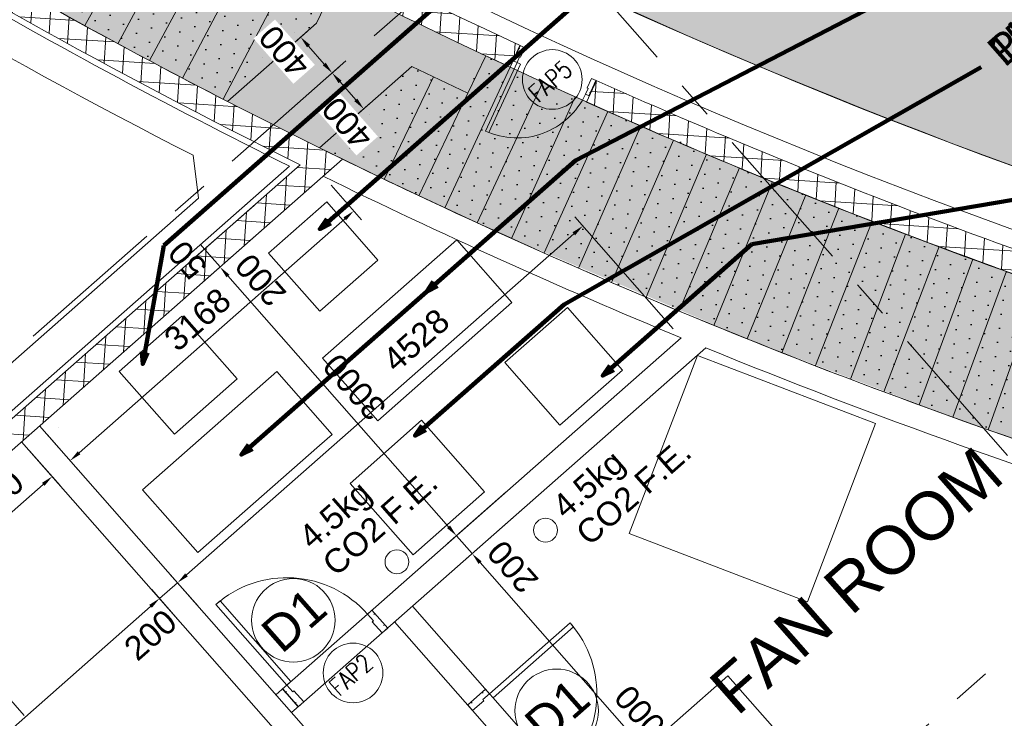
# Model space of a CAD drawing. Header units: millimetres. Extents: x 834119330 to 835277377, y 817781205 to 818243057.
# Tile 26 of 60: x 834344654 to 834352911, y 818026658 to 818032513. Entities that reach past the tile are written whole.
import ezdxf
from ezdxf.enums import TextEntityAlignment as Align

# ---------------------------------------------------------------- set-up
doc = ezdxf.new("R2010")
doc.units = ezdxf.units.MM
doc.header["$LTSCALE"] = 100
for name, pattern in [('CENTER', [2, 1.25, -0.25, 0.25, -0.25]), ('DASHDOT', [25.4, 12.7, -6.35, 0, -6.35]), ('Grid Line', [22.225, 12.7, -3.175, 3.175, -3.175]), ('PHANTOM', [63.5, 31.75, -6.35, 6.35, -6.35, 6.35, -6.35])]:
    doc.linetypes.add(name, pattern=pattern)
doc.layers.get('0').update_dxf_attribs({"lineweight": 0})
doc.layers.get('Defpoints').update_dxf_attribs({"lineweight": 0})
for name, color, linetype, lineweight in [('A-ANNO-NPLT', 5, 'CENTER', 13), ('A-DOOR', 6, 'Continuous', 13), ('A-WALL', 7, 'Continuous', 13), ('ATR01', 7, 'Continuous', 0), ('DLN020__', 6, 'DASHDOT', 0), ('DLN030_1', 1, 'Continuous', 0), ('DLN0401_', 7, 'Continuous', 0), ('DLN040__', 3, 'Continuous', 0), ('DLN050_A', 2, 'Continuous', 0), ('DLN210__', 7, 'Continuous', 0), ('DLN240__', 1, 'Continuous', 0), ('DLN325__', 7, 'Continuous', 0), ('DLN580__', 4, 'Continuous', 0), ('FITDOOR', 7, 'Continuous', 0), ('HATCH', 8, 'Continuous', 0), ('Pump Plinth', 4, 'Continuous', 13), ('Rev_D', 20, 'Continuous', 0), ('SITE BOUNDARY', 4, 'Continuous', 0)]:
    doc.layers.add(name, color=color, linetype=linetype, lineweight=lineweight)
doc.layers.add('DLN032__', color=7, linetype='Continuous')
doc.layers.add('DLN660', color=1, linetype='Continuous')
doc.styles.add('romans', font='romans.shx')
doc.styles.get("Standard").update_dxf_attribs({"font": 'swiss.ttf'})
doc.styles.add('StyleSwis721 Lt BT1', font='swissl.ttf')
doc.styles.add('Swis721tBT', font='swissl.ttf')
doc.dimstyles.new('INTDIM', dxfattribs={"dimtxt": 200, "dimasz": 125, "dimexe": 100, "dimexo": 150, "dimgap": 80, "dimtad": 1, "dimdec": 0, "dimzin": 11, "dimdsep": 46, "dimtxsty": 'StyleSwis721 Lt BT1', "dimblk1": '_Open3011', "dimblk2": '_Open3011', "dimsah": 1, "dimcen": -125, "dimclrd": 256, "dimclre": 256, "dimclrt": 2, "dimaunit": 1, "dimadec": 5, "dimazin": 0, "dimtfac": 1, "dimtdec": 0, "dimtofl": 0, "dimtmove": 2, "dimatfit": 3, "dimldrblk": '_Open3011', "dimfxl": 1, "dimtolj": 1, "dimtzin": 0, "dimlwd": -1, "dimlwe": -1, "dimarcsym": 0})
pattern_1 = [(41.000355, (-645108.42, -7523.12), (-33.18402, 128.91342), [0, -119.0625])]

# ---------------------------------------------------------------- blocks, each defined once
blk = doc.blocks.new('DR1CD')
at = {"layer": 'FITDOOR'}
for p, q in [((0, 1), (45, 1)), ((0, 1), (0, 0)), ((45, 0), (45, 1)), ((0, 0), (45, 0))]:
    blk.add_line(p, q, dxfattribs=at)
blk = doc.blocks.new('DR1CM')
at = {"layer": 'FITDOOR', "color": 6}
blk.add_arc((0, 0), 1, 0, 90, dxfattribs=at)
blk = doc.blocks.new('DLN-Single Door - Opening 2 - 950 x2138 _WH_-1922936-Car Park_B2_F')
at = {"layer": 'DLN210__', "lineweight": 30}
for p, q in [((-500, -100), (-500, 100)), ((500, -100), (500, 100))]:
    blk.add_line(p, q, dxfattribs=at)
at = {"layer": 'FITDOOR'}
for p, q in [((-437.5, 100), (-500, 100)), ((-500, 62.5), (-500, 100)), ((-437.5, -25), (-437.5, 100)), ((437.5, 100), (500, 100)), ((437.5, -25), (437.5, 100)), ((500, 62.5), (500, 100)), ((-488, 62.5), (-500, 62.5)), ((488, 62.5), (500, 62.5)), ((-500, -100), (-500, -62.5)), ((-488, -62.5), (-500, -62.5)), ((-450, -100), (-450, -25)), ((-437.5, -25), (-450, -25)), ((437.5, -25), (450, -25)), ((450, -100), (450, -25)), ((488, -62.5), (500, -62.5)), ((500, -100), (500, -62.5)), ((-450, -100), (-500, -100)), ((450, -100), (500, -100))]:
    blk.add_line(p, q, dxfattribs=at)
at = {"layer": 'DLN325__', "extrusion": (0, 0, -1), "yscale": 899.9999999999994, "zscale": -0.9999999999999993, "rotation": 180}
blk.add_blockref('DR1CD', (450, -100), dxfattribs=at)
at = {"layer": 'DLN325__', "extrusion": (0, 0, -1), "xscale": 899.9999999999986, "yscale": 899.9999999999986, "zscale": -899.9999999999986, "rotation": 180}
blk.add_blockref('DR1CM', (450, -100), dxfattribs=at)
blk = doc.blocks.new('DLN-Single Door - Opening 5 -  950 x 2025 _WH_-1665005-Car Park_B2_F')
at = {"layer": 'A-DOOR'}
blk.add_blockref('DLN-Single Door - Opening 2 - 950 x2138 _WH_-1922936-Car Park_B2_F', (5, 0), dxfattribs=at)
blk = doc.blocks.new('DLN-Single Door - Opening 5 -  950 x 2025 _WH_-V7-Car Park_B1_F')
at = {"layer": 'A-DOOR', "extrusion": (0, 0, -1), "zscale": -1, "rotation": 180}
blk.add_blockref('DLN-Single Door - Opening 5 -  950 x 2025 _WH_-1665005-Car Park_B2_F', (-20, -50), dxfattribs=at)
blk = doc.blocks.new('_Open301')
at = {"layer": 'Rev_D', "linetype": 'ByBlock'}
blk.add_line((0, 0), (-1, 0), dxfattribs=at)
blk = doc.blocks.new('_Open3011')
at = {"layer": 'ATR01', "linetype": 'ByBlock'}
blk.add_line((0, 0), (-1, 0), dxfattribs=at)
at = {"layer": 'ATR01', "linetype": 'ByBlock', "yscale": 1.119319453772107, "zscale": 0.008}
blk.add_blockref('_Open301', (0, 0), dxfattribs=at)
blk = doc.blocks.new('*D122')
at = {"layer": 'Defpoints', "color": 0, "linetype": 'ByBlock', "transparency": 16777216}
for p in [(834354294.4, 818027319.4, 0), (834354574.3, 818027001.3), (834350856.3, 818024293.5, 0)]:
    blk.add_point(p, dxfattribs=at)
at = {"layer": 'DLN240__', "linetype": 'ByBlock', "transparency": 16777216}
for p, q in [((834354360.5, 818027244.3), (834354640.4, 818026926.3)), ((834351211.3, 818024041.6), (834354499.3, 818026935.3)), ((834350922.4, 818024218.5), (834351202.2, 818023900.4))]:
    blk.add_line(p, q, dxfattribs=at)
for points in [[(834354488.2, 818026947.8), (834354510.3, 818026922.7), (834354574.3, 818027001.3)], [(834351200.2, 818024054.1), (834351222.3, 818024029.1), (834351136.2, 818023975.5)]]:
    blk.add_solid(points, dxfattribs=at)
at = {"layer": 'DLN240__', "color": 2, "linetype": 'ByBlock', "transparency": 16777216, "insert": (834352734.5, 818025625.6), "char_height": 200, "attachment_point": 5, "rotation": 41.35021, "style": 'StyleSwis721 Lt BT1'}
blk.add_mtext('\\A1;4580', dxfattribs=at)
blk = doc.blocks.new('*D128')
at = {"layer": 'Defpoints', "color": 0, "linetype": 'ByBlock', "transparency": 16777216}
for p in [(834346066.1, 818027389.6, 0), (834342823.6, 818025019.4), (834343063.4, 818024747, 0)]:
    blk.add_point(p, dxfattribs=at)
at = {"layer": 'DLN240__', "linetype": 'ByBlock', "transparency": 16777216}
for p, q in [((834346000.1, 818027464.7), (834345760.3, 818027737.1)), ((834345751.3, 818027596), (834342898.7, 818025085.5)), ((834342997.3, 818024822.1), (834342757.6, 818025094.5))]:
    blk.add_line(p, q, dxfattribs=at)
for points in [[(834345740.3, 818027608.5), (834345762.3, 818027583.4), (834345826.4, 818027662)], [(834342887.7, 818025098), (834342909.7, 818025072.9), (834342823.6, 818025019.4)]]:
    blk.add_solid(points, dxfattribs=at)
at = {"layer": 'DLN240__', "color": 2, "linetype": 'ByBlock', "transparency": 16777216, "insert": (834344204.3, 818026477.9), "char_height": 200, "attachment_point": 5, "rotation": 41.35021, "style": 'StyleSwis721 Lt BT1'}
blk.add_mtext('\\A1;4000', dxfattribs=at)
blk = doc.blocks.new('*D129')
at = {"layer": 'Defpoints', "color": 0, "linetype": 'ByBlock', "transparency": 16777216}
for p in [(834345977, 818027793.6), (834346216.3, 818027521.8, 0), (834346066.1, 818027389.6, 0)]:
    blk.add_point(p, dxfattribs=at)
at = {"layer": 'DLN240__', "linetype": 'ByBlock', "transparency": 16777216}
for p, q in [((834346150.2, 818027596.8), (834345910.9, 818027868.7)), ((834345826.8, 818027661.5), (834345977, 818027793.6)), ((834346000.1, 818027464.7), (834345760.8, 818027736.6))]:
    blk.add_line(p, q, dxfattribs=at)
at = {"layer": 'DLN240__', "color": 2, "linetype": 'ByBlock', "transparency": 16777216, "insert": (834345750.9, 818027356.3), "char_height": 200, "attachment_point": 5, "rotation": 41.35021, "style": 'StyleSwis721 Lt BT1'}
blk.add_mtext('\\A1;200', dxfattribs=at)
blk = doc.blocks.new('*D130')
at = {"layer": 'Defpoints', "color": 0, "linetype": 'ByBlock', "transparency": 16777216}
for p in [(834349376.4, 818030784.4), (834350201.6, 818029846.8, 0), (834346216.3, 818027521.8, 0)]:
    blk.add_point(p, dxfattribs=at)
at = {"layer": 'DLN240__', "linetype": 'ByBlock', "transparency": 16777216}
for p, q in [((834350135.5, 818029921.8), (834349310.3, 818030859.5)), ((834346052.5, 818027859.2), (834349301.3, 818030718.4)), ((834346150.2, 818027596.8), (834345911.4, 818027868.2))]:
    blk.add_line(p, q, dxfattribs=at)
for points in [[(834349290.3, 818030730.9), (834349312.3, 818030705.9), (834349376.4, 818030784.4)], [(834346041.5, 818027871.7), (834346063.5, 818027846.7), (834345977.4, 818027793.1)]]:
    blk.add_solid(points, dxfattribs=at)
at = {"layer": 'DLN240__', "color": 2, "linetype": 'ByBlock', "transparency": 16777216, "insert": (834347978.5, 818029826.5), "char_height": 200, "attachment_point": 5, "rotation": 41.35021, "style": 'StyleSwis721 Lt BT1'}
blk.add_mtext('\\A1;4528', dxfattribs=at)
blk = doc.blocks.new('*D131')
at = {"layer": 'Defpoints', "color": 0, "linetype": 'ByBlock', "transparency": 16777216}
for p in [(834346826.4, 818030872.7, 0), (834348808.3, 818028620.6, 0), (834348316.5, 818028187.7)]:
    blk.add_point(p, dxfattribs=at)
at = {"layer": 'DLN240__', "linetype": 'ByBlock', "transparency": 16777216}
for p, q in [((834346751.3, 818030806.6), (834346259.4, 818030373.7)), ((834346400.6, 818030364.7), (834348250.4, 818028262.8)), ((834348733.3, 818028554.5), (834348241.4, 818028121.7))]:
    blk.add_line(p, q, dxfattribs=at)
for points in [[(834346413.1, 818030375.7), (834346388.1, 818030353.7), (834346334.5, 818030439.8)], [(834348262.9, 818028273.8), (834348237.9, 818028251.8), (834348316.5, 818028187.7)]]:
    blk.add_solid(points, dxfattribs=at)
at = {"layer": 'DLN240__', "color": 2, "linetype": 'ByBlock', "transparency": 16777216, "insert": (834347462.7, 818029434.5), "char_height": 200, "attachment_point": 5, "rotation": 131.35019, "style": 'StyleSwis721 Lt BT1'}
blk.add_mtext('\\A1;3000', dxfattribs=at)
blk = doc.blocks.new('*D132')
at = {"layer": 'Defpoints', "color": 0, "linetype": 'ByBlock', "transparency": 16777216}
for p in [(834348808.3, 818028620.6, 0), (834348940.5, 818028470.5, 0), (834348449, 818028037.9)]:
    blk.add_point(p, dxfattribs=at)
at = {"layer": 'DLN240__', "linetype": 'ByBlock', "transparency": 16777216}
for p, q in [((834348733.3, 818028554.5), (834348241.8, 818028122)), ((834348865.4, 818028404.4), (834348373.9, 818027971.8)), ((834348316.8, 818028188), (834348449, 818028037.9))]:
    blk.add_line(p, q, dxfattribs=at)
at = {"layer": 'DLN240__', "color": 2, "linetype": 'ByBlock', "transparency": 16777216, "insert": (834348788.8, 818027928.4), "char_height": 200, "attachment_point": 5, "rotation": 131.35019, "style": 'StyleSwis721 Lt BT1'}
blk.add_mtext('\\A1;200', dxfattribs=at)
blk = doc.blocks.new('*D133')
at = {"layer": 'Defpoints', "color": 0, "linetype": 'ByBlock', "transparency": 16777216}
for p in [(834348940.5, 818028470.5, 0), (834351583.1, 818025467.7, 0), (834351091.1, 818025034.8)]:
    blk.add_point(p, dxfattribs=at)
at = {"layer": 'DLN240__', "linetype": 'ByBlock', "transparency": 16777216}
for p, q in [((834348865.4, 818028404.4), (834348373.4, 818027971.4)), ((834348514.6, 818027962.4), (834351025.1, 818025109.8)), ((834351508, 818025401.7), (834351016.1, 818024968.7))]:
    blk.add_line(p, q, dxfattribs=at)
for points in [[(834348527.1, 818027973.4), (834348502, 818027951.4), (834348448.5, 818028037.5)], [(834351037.6, 818025120.8), (834351012.5, 818025098.8), (834351091.1, 818025034.8)]]:
    blk.add_solid(points, dxfattribs=at)
at = {"layer": 'DLN240__', "color": 2, "linetype": 'ByBlock', "transparency": 16777216, "insert": (834349907, 818026656.9), "char_height": 200, "attachment_point": 5, "rotation": 131.35019, "style": 'StyleSwis721 Lt BT1'}
blk.add_mtext('\\A1;4000', dxfattribs=at)
blk = doc.blocks.new('*D141')
at = {"layer": 'Defpoints', "color": 0, "linetype": 'ByBlock', "transparency": 16777216}
for p in [(834346694.2, 818031022.8, 0), (834346826.4, 818030872.7, 0), (834346202.8, 818030590.3)]:
    blk.add_point(p, dxfattribs=at)
at = {"layer": 'DLN240__', "linetype": 'ByBlock', "transparency": 16777216}
for p, q in [((834346619.2, 818030956.7), (834346127.7, 818030524.2)), ((834346751.3, 818030806.6), (834346259.8, 818030374.1)), ((834346334.9, 818030440.1), (834346202.8, 818030590.3))]:
    blk.add_line(p, q, dxfattribs=at)
at = {"layer": 'DLN240__', "color": 2, "linetype": 'ByBlock', "transparency": 16777216, "insert": (834346674.1, 818030331.4), "char_height": 200, "attachment_point": 5, "rotation": 131.35019, "style": 'StyleSwis721 Lt BT1'}
blk.add_mtext('\\A1;200', dxfattribs=at)
blk = doc.blocks.new('*D142')
at = {"layer": 'Defpoints', "color": 0, "linetype": 'ByBlock', "transparency": 16777216}
for p in [(834346661.2, 818031060.3, 0), (834346694.2, 818031022.8, 0), (834346169.7, 818030627.8)]:
    blk.add_point(p, dxfattribs=at)
at = {"layer": 'DLN240__', "linetype": 'ByBlock', "transparency": 16777216}
for p, q in [((834346586.1, 818030994.3), (834346094.6, 818030561.7)), ((834346619.2, 818030956.7), (834346127.7, 818030524.2)), ((834346202.7, 818030590.3), (834346169.7, 818030627.8))]:
    blk.add_line(p, q, dxfattribs=at)
at = {"layer": 'DLN240__', "color": 2, "linetype": 'ByBlock', "transparency": 16777216, "insert": (834346061.8, 818030499.5), "char_height": 200, "attachment_point": 5, "rotation": 131.35019, "style": 'StyleSwis721 Lt BT1'}
blk.add_mtext('\\A1;50', dxfattribs=at)
blk = doc.blocks.new('*D158')
at = {"layer": 'Defpoints', "color": 0, "linetype": 'ByBlock', "transparency": 16777216}
for p in [(834344670.5, 818028975.4, 0), (834343995.3, 818028381.1, 0), (834344251.3, 818028090.1)]:
    blk.add_point(p, dxfattribs=at)
at = {"layer": 'DLN240__', "linetype": 'ByBlock', "transparency": 16777216}
for p, q in [((834344736.6, 818028900.3), (834344992.7, 818028609.3)), ((834344851.5, 818028618.3), (834344326.4, 818028156.2)), ((834344061.3, 818028306), (834344317.4, 818028015))]:
    blk.add_line(p, q, dxfattribs=at)
for points in [[(834344840.5, 818028630.9), (834344862.6, 818028605.8), (834344926.6, 818028684.4)], [(834344315.4, 818028168.7), (834344337.4, 818028143.7), (834344251.3, 818028090.1)]]:
    blk.add_solid(points, dxfattribs=at)
at = {"layer": 'DLN240__', "color": 2, "linetype": 'ByBlock', "transparency": 16777216, "insert": (834344468.2, 818028524.5), "char_height": 200, "attachment_point": 5, "rotation": 41.35021, "style": 'StyleSwis721 Lt BT1'}
blk.add_mtext('\\A1;900', dxfattribs=at)
blk = doc.blocks.new('*D175')
at = {"layer": 'Defpoints', "color": 0, "linetype": 'ByBlock', "transparency": 16777216}
for p in [(834347199, 818031200.6, 0), (834344820.7, 818029107.5, 0), (834345076.8, 818028816.5)]:
    blk.add_point(p, dxfattribs=at)
at = {"layer": 'DLN240__', "linetype": 'ByBlock', "transparency": 16777216}
for p, q in [((834347265, 818031125.5), (834347521.1, 818030834.6)), ((834347380, 818030843.6), (834345151.8, 818028882.6)), ((834344886.7, 818029032.4), (834345142.8, 818028741.5))]:
    blk.add_line(p, q, dxfattribs=at)
for points in [[(834347369, 818030856.1), (834347391, 818030831.1), (834347455.1, 818030909.6)], [(834345140.8, 818028895.1), (834345162.8, 818028870.1), (834345076.8, 818028816.5)]]:
    blk.add_solid(points, dxfattribs=at)
at = {"layer": 'DLN240__', "color": 2, "linetype": 'ByBlock', "transparency": 16777216, "insert": (834346145.1, 818030000.3), "char_height": 200, "attachment_point": 5, "rotation": 41.35021, "style": 'StyleSwis721 Lt BT1'}
blk.add_mtext('\\A1;3168', dxfattribs=at)
blk = doc.blocks.new('TRENCH')
at = {"linetype": 'ByBlock'}
h = blk.add_hatch(dxfattribs=at)
h.set_pattern_fill('DOTS', color=256, scale=75, angle=-0.34984)
h.set_pattern_definition(pattern_1)
edge = h.paths.add_edge_path()
edge.add_line((-386785.5, -20378.7), (-388147.4, -20378.7))
edge.add_arc((-339061.9, -5293), 51351.3, 197.08406, 201.44693)
edge.add_line((-386857.5, -24069), (-385865.2, -24069))
edge.add_line((-385865.2, -24069), (-385517.5, -23919.4))
edge.add_arc((-339089.8, -5295), 50024, 197.54945, 201.85819, ccw=False)
h = blk.add_hatch(dxfattribs=at)
h.set_pattern_fill('DOTS', color=256, scale=75, angle=-0.34984)
h.set_pattern_definition(pattern_1)
edge = h.paths.add_edge_path()
edge.add_line((-386535.3, -24869.2), (-385504.7, -24869))
edge.add_line((-385504.7, -24869), (-385298.2, -25349.1))
edge.add_line((-385298.2, -25349.1), (-384978.1, -25211.5))
edge.add_arc((-339089.8, -5295), 50024, 203.46184, 211.46691)
edge.add_line((-381757.4, -31407.8), (-381924.9, -31517.2))
edge.add_line((-381924.9, -31517.2), (-381954.4, -31469))
edge.add_line((-381954.4, -31469), (-383242.7, -31468.8))
edge.add_arc((-339015.8, -5282.7), 51397.8, 202.40041, 210.62911, ccw=False)
at = {"layer": 'DLN210__', "color": 8, "linetype": 'ByBlock'}
for p, q in [((-386110.5, -22364.3, 0), (-387335.6, -22800.5, 0)), ((-386008.2, -22646.3, 0), (-387228, -23097.2, 0)), ((-385902.4, -22927, 0), (-387122.3, -23377.9, 0)), ((-385796.7, -23207.8, 0), (-387011.1, -23673.3, 0)), ((-385657.1, -23563.6, 0), (-386871.5, -24029.1, 0)), ((-385424.9, -25054.6, 0), (-386301.5, -25427.1, 0)), ((-385298.2, -25349.1, 0), (-386174.8, -25721.6, 0)), ((-384887.6, -25418.6, 0), (-386079, -25941.6, 0)), ((-384765.3, -25692.6, 0), (-385956.6, -26215.5, 0)), ((-384642.9, -25966.5, 0), (-385828.2, -26503.8, 0)), ((-384517.3, -26238.9, 0), (-385702.6, -26776.2, 0)), ((-384391.7, -26511.4, 0), (-385570.7, -27062.9, 0)), ((-384262.9, -26782.3, 0), (-385441.8, -27333.8, 0)), ((-384134, -27053.2, 0), (-385306.5, -27618.9, 0)), ((-384001.9, -27322.5, 0), (-385174.4, -27888.2, 0)), ((-383869.8, -27591.9, 0), (-385035.6, -28171.7, 0)), ((-383734.5, -27859.6, 0), (-384900.3, -28439.4, 0)), ((-383599.2, -28127.3, 0), (-384758.2, -28721.2, 0)), ((-383460.7, -28393.4, 0), (-384619.7, -28987.3, 0)), ((-383322.1, -28659.5, 0), (-384474.2, -29267.3, 0)), ((-383180.4, -28923.9, 0), (-384332.5, -29531.8, 0)), ((-383038.7, -29188.3, 0), (-384183.7, -29810.1, 0)), ((-382893.9, -29451, 0), (-384038.9, -30072.7, 0)), ((-382749, -29713.7, 0), (-383886.7, -30349.3, 0))]:
    blk.add_line(p, q, dxfattribs=at)
at = {"layer": 'DLN210__', "color": 8, "linetype": 'ByBlock', "elevation": 0}
for points in [[(-386785.5, -20378.7), (-388147.4, -20378.7, 0.019039), (-386857.5, -24069), (-385865.2, -24069), (-385517.5, -23919.4, -0.018803)], [(-386535.3, -24869.2), (-385504.7, -24869), (-385298.2, -25349.1), (-384978.1, -25211.5, 0.034943), (-381757.4, -31407.8), (-381924.9, -31517.2), (-381954.4, -31469), (-383242.7, -31468.8, -0.03592)]]:
    blk.add_lwpolyline(points, format="xyb", close=True, dxfattribs=at)
blk = doc.blocks.new('A$C7285572E')
at = {"layer": 'A-ANNO-NPLT', "color": 3, "linetype": 'PHANTOM'}
blk.add_lwpolyline([(258.8401, 2.5083, -0.193746), (226.4941, 18.0001), (220.2768, 12.5284), (224.9014, 7.2736), (217.3781, 0.6525), (222.6353, -5.3211, -0.257063), (231.1648, -8.3947), (245.8628, -25.0955), (259.9058, -12.7366)], format="xyb", close=True, dxfattribs=at)
blk = doc.blocks.new('Grid Line')
at = {"layer": 'DLN020__', "linetype": 'Grid Line'}
for p, q in [((7860.9, -35085.3), (7860.9, 27471)), ((15490.9, -35085.3), (15490.9, 27471)), ((-9985.2, -4490.4), (30672.2, -4490.4)), ((-9985.2, -11890.4), (30672.2, -11890.4))]:
    blk.add_line(p, q, dxfattribs=at)
blk = doc.blocks.new('*D2107')
at = {"layer": 'Defpoints', "color": 0, "linetype": 'ByBlock', "transparency": 16777216}
for p in [(834347406.3, 818032182.3), (834347274.5, 818032066.3)]:
    blk.add_point(p, dxfattribs=at)
at = {"layer": 'DLN240__', "linetype": 'ByBlock', "transparency": 16777216}
for p, q in [((834347067.1, 818032416.4), (834346935.2, 818032300.4)), ((834347076.4, 818032291.4), (834347208.4, 818032141.4)), ((834347331.2, 818032116.3), (834347199.4, 818032000.2))]:
    blk.add_line(p, q, dxfattribs=at)
blk.add_solid([(834347195.9, 818032130.4), (834347220.9, 818032152.4), (834347274.5, 818032066.3)], dxfattribs=at)
at = {"layer": 'DLN240__', "color": 2, "linetype": 'ByBlock', "transparency": 16777216, "insert": (834346873.1, 818032245.7), "char_height": 200, "attachment_point": 5, "rotation": 131.3502, "style": 'StyleSwis721 Lt BT1', "bg_fill": 3, "box_fill_scale": 1.1, "bg_fill_color": 256, "bg_fill_true_color": 13158600, "bg_fill_transparency": 0}
blk.add_mtext('\\A1;400', dxfattribs=at)
at = {"layer": 'Defpoints', "color": 0, "linetype": 'ByBlock', "transparency": 16777216}
blk.add_point((834347142.1, 818032482.5, 0), dxfattribs=at)
at = {"layer": 'DLN240__', "linetype": 'ByBlock', "transparency": 16777216}
blk.add_solid([(834347063.8, 818032280.4), (834347088.9, 818032302.4), (834347010.3, 818032366.5)], dxfattribs=at)
blk = doc.blocks.new('*D2108')
at = {"layer": 'Defpoints', "color": 0, "linetype": 'ByBlock', "transparency": 16777216}
for p in [(834347406.3, 818032182.3), (834347274.5, 818032066.3)]:
    blk.add_point(p, dxfattribs=at)
at = {"layer": 'DLN240__', "linetype": 'ByBlock', "transparency": 16777216}
for p, q in [((834347331.2, 818032116.3), (834347199.4, 818032000.2)), ((834347472.6, 818031841.2), (834347340.5, 818031991.2)), ((834347595.4, 818031816.1), (834347463.6, 818031700.1))]:
    blk.add_line(p, q, dxfattribs=at)
blk.add_solid([(834347328, 818031980.2), (834347353, 818032002.2), (834347274.5, 818032066.3)], dxfattribs=at)
at = {"layer": 'DLN240__', "color": 2, "linetype": 'ByBlock', "transparency": 16777216, "insert": (834347401.7, 818031645.1), "char_height": 200, "attachment_point": 5, "rotation": 131.3502, "style": 'StyleSwis721 Lt BT1', "bg_fill": 3, "box_fill_scale": 1.1, "bg_fill_color": 256, "bg_fill_true_color": 13158600, "bg_fill_transparency": 0}
blk.add_mtext('\\A1;400', dxfattribs=at)
at = {"layer": 'Defpoints', "color": 0, "linetype": 'ByBlock', "transparency": 16777216}
blk.add_point((834347670.5, 818031882.2, 0), dxfattribs=at)
at = {"layer": 'DLN240__', "linetype": 'ByBlock', "transparency": 16777216}
blk.add_solid([(834347460.1, 818031830.2), (834347485.1, 818031852.2), (834347538.6, 818031766.1)], dxfattribs=at)

msp = doc.modelspace()

# ---------------------------------------------------------------- hatches: boundary and pattern name
at = {"linetype": 'ByBlock'}
h = msp.add_hatch(dxfattribs=at)
h.set_pattern_fill('ANSI37', color=8, scale=50)
h.set_pattern_definition([(86.3502, (834318555.22, 818029367.07), (-158.428, 10.1057), []), (176.3502, (834318555.22, 818029367.07), (-10.1057, -158.428), [])])
edge = h.paths.add_edge_path()
edge.add_arc((834369876, 818077502.8), 49857, 239.00763, 245.05836)
edge.add_line((834348851.6, 818032295.5), (834348767.1, 818032114))
edge.add_arc((834369905, 818077553), 50115, 239.00874, 245.05243, ccw=False)
edge.add_line((834344100.5, 818034592.1), (834344203.4, 818034763.6))
h = msp.add_hatch()
h.set_pattern_fill('ANSI37', color=8, scale=50)
h.set_pattern_definition([(86.34984, (834357388.73, 818073559.81), (-158.42796, 10.1067), []), (176.34984, (834357388.73, 818073559.81), (-10.1067, -158.42796), [])])
h.paths.add_polyline_path([(834356096.2, 818029586.1), (834355850.8, 818029657.4), (834355479.1, 818029768), (834355180, 818029859.4), (834354844.9, 818029964.1), (834354248.8, 818030156.9), (834353851.8, 818030289.9), (834353525.2, 818030402.1), (834353111.7, 818030547.8), (834352823.2, 818030651.9), (834352283.5, 818030852), (834351720.1, 818031068.5), (834351321.9, 818031226.2), (834350958, 818031373.9), (834350337.7, 818031633.4), (834349932.1, 818031808.3), (834349567.6, 818031969.2), (834349491.3, 818032003.3), (834349406.4, 818031822.1), (834349578.4, 818031747), (834349737, 818031677.7), (834349979.1, 818031569.6), (834350181.7, 818031487.5), (834350367.7, 818031403.2), (834350717.7, 818031259.9), (834351030.4, 818031128.6), (834351342.8, 818031002.4), (834352396, 818030599.2), (834353063, 818030352.8), (834353453.8, 818030215.2), (834354301.9, 818029944.7), (834354986.4, 818029710), (834356040.9, 818029393.9), (834356096.7, 818029585.9)])
at = {"layer": 'A-WALL', "linetype": 'ByBlock'}
h = msp.add_hatch(dxfattribs=at)
h.set_pattern_fill('EARTH', color=1, scale=70, angle=45)
h.set_pattern_definition([(86.3502, (834259067.97, 817913852.15), (-415.3025, 471.8944), [444.5, -444.5]), (86.3502, (834258901.62, 817913862.76), (-415.3025, 471.8944), [444.5, -444.5]), (86.3502, (834258735.27, 817913873.37), (-415.3025, 471.8944), [444.5, -444.5]), (176.3502, (834258683.36, 817913932.35), (-471.8944, -415.3025), [444.5, -444.5]), (176.3502, (834258693.97, 817914098.7), (-471.8944, -415.3025), [444.5, -444.5]), (176.3502, (834258704.6, 817914265.05), (-471.8944, -415.3025), [444.5, -444.5])])
edge = h.paths.add_edge_path()
edge.add_line((834340573.9, 818045816.1), (834336024.8, 818041812.5))
edge.add_arc((834369885.6, 818077441.2), 49152.4, 226.4573, 266.43381)
edge.add_line((834366828.2, 818028384), (834367803.6, 818014432.8))
edge.add_line((834367803.6, 818014432.8), (834358038.5, 818005838.6))
edge.add_line((834358038.5, 818005838.6), (834354765.1, 818002958.1))
edge.add_line((834354765.1, 818002958.1), (834360515.3, 817996424.3))
edge.add_line((834360515.3, 817996424.3), (834377661.1, 818011513.8))
edge.add_line((834377661.1, 818011513.8), (834376055.4, 818034955.1))
edge.add_arc((834369649.8, 818077415.9), 42941.2, 227.38201, 278.57894, ccw=False)
at = {"layer": 'HATCH'}
h = msp.add_hatch(dxfattribs=at)
h.set_pattern_fill('ANSI35', color=8, scale=50)
h.set_pattern_definition([(86.34984, (834357388.73, 818073559.8), (-316.856, 20.2134), []), (86.34984, (834357557.26, 818073708.13), (-316.856, 20.2134), [396.875, -79.375, 0, -79.375])])
h.paths.add_polyline_path([(834358846.6, 818023653.3), (834358582.5, 818027400.2), (834357633.1, 818027624), (834356869.8, 818027824.1), (834355922.9, 818028075.7), (834355370.2, 818028235.2), (834355029.7, 818028336.8), (834353585.1, 818028796.9), (834352558.9, 818029152.4), (834350808.4, 818029816.1), (834348686.4, 818030720.8), (834347517.8, 818031268.1), (834346473.3, 818031787.9), (834345688.6, 818032198.1), (834344749.4, 818032712.2), (834344082.6, 818033092.8), (834342975.4, 818033754.6), (834341277.6, 818034840.7), (834340073, 818035669.9), (834339063.3, 818036405.6), (834338436.9, 818036881.6), (834336841.9, 818038165.5), (834335065.1, 818039728.1), (834333098.9, 818041641.5), (834333005.2, 818041751.1), (834333994.6, 818042621.9), (834334057.5, 818042550.4), (834334320.9, 818042264.7), (834334844.6, 818041732.8), (834335793.5, 818040850.2), (834336957.9, 818039793.8), (834337971.3, 818038929.8), (834338852.2, 818038218.1), (834340187.2, 818037200), (834341980.1, 818035939.1), (834343091.5, 818035214.5), (834344100.5, 818034592.1), (834344764.8, 818034200), (834345708.6, 818033666.3), (834346251.4, 818033371.3), (834347508.2, 818032721.1), (834348096.2, 818032432.2), (834348767.1, 818032114), (834350341, 818031414.5), (834351309.2, 818031015.8), (834352332.2, 818030620), (834353028.1, 818030365.3), (834353947.2, 818030046.6), (834354620.1, 818029825.8), (834355372.2, 818029591.4), (834355985.5, 818029409.9), (834356900.4, 818029155.6), (834358173.8, 818028830.4), (834359017.8, 818028634.8), (834359607.8, 818028507.3), (834359940.9, 818023744)])
h = msp.add_hatch(dxfattribs=at)
h.set_pattern_fill('ANSI37', color=8, scale=50)
h.set_pattern_definition([(86.34984, (834357388.73, 818073559.81), (-158.42796, 10.1067), []), (176.34984, (834357388.73, 818073559.81), (-10.1067, -158.42796), [])])
edge = h.paths.add_edge_path()
edge.add_line((834339724.7, 818035919.5), (834339570.7, 818035784))
edge.add_arc((834370367.4, 818078400.2), 52579.2, 234.14618, 243.6197)
edge.add_line((834347005, 818031296.3), (834343600.4, 818028300))
edge.add_line((834343600.4, 818028300), (834343732.5, 818028149.9))
edge.add_line((834343732.5, 818028149.9), (834347361.8, 818031343.9))
edge.add_arc((834370331.1, 818078343.2), 52311.8, 234.19153, 243.95444, ccw=False)
at = {"layer": 'HATCH', "linetype": 'Continuous', "ltscale": 0.2}
h = msp.add_hatch(dxfattribs=at)
h.set_pattern_fill('DGN_ANSI31', color=8, scale=25, style=0, pattern_type=2)
h.set_pattern_definition([(210.400428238, (848684328.11, 1012279243.28), (40.166941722, -68.46172228), [])])
edge = h.paths.add_edge_path()
edge.add_line((834304369.9, 818035393.6), (834304072.5, 818035435.5))
edge.add_line((834304072.5, 818035435.5), (834304030.7, 818034793.1))
edge.add_line((834304030.7, 818034793.1), (834293138.2, 818027176))
edge.add_line((834293138.2, 818027176), (834292658.4, 818027311.6))
edge.add_line((834292658.4, 818027311.6), (834292163.3, 818025227.6))
edge.add_line((834292163.3, 818025227.6), (834293757.1, 818024607))
edge.add_line((834293757.1, 818024607), (834294865.4, 818023967.6))
edge.add_line((834294865.4, 818023967.6), (834296156.9, 818022940))
edge.add_line((834296156.9, 818022940), (834297099.8, 818021932.8))
edge.add_line((834297099.8, 818021932.8), (834302306.7, 818016010.1))
edge.add_line((834302306.7, 818016010.1), (834273579.6, 817990755.2))
edge.add_line((834273579.6, 817990755.2), (834331000.9, 817925420.6))
edge.add_line((834331000.9, 817925420.6), (834375196.2, 817964315.9))
edge.add_line((834375196.2, 817964315.9), (834374066.3, 817980996.7))
edge.add_line((834374066.3, 817980996.7), (834339463.3, 818020376.1))
edge.add_arc((834328000.5, 818007970.7), 16890.5, 47.26121, 51.69748)
edge.add_arc((834333427.8, 818015250.8), 7817.6, 49.84168, 69.2308)
edge.add_arc((834333018.9, 818015427.3), 7810.3, 65.9651, 78.45877)
edge.add_arc((834332634.6, 818013897.1), 9386.7, 78.02895, 87.71232)
edge.add_arc((834332591.4, 818014607.8), 8678.6, 87.24053, 99.73592)
edge.add_line((834331123.8, 818023161.4), (834329930.9, 818024516.8))
edge.add_line((834329930.9, 818024516.8), (834326628.6, 818028269.1))
edge.add_line((834326628.6, 818028269.1), (834325599.3, 818029438.7))
edge.add_line((834325599.3, 818029438.7), (834316188.4, 818021156.4))
edge.add_line((834316188.4, 818021156.4), (834313686.5, 818024016.5))
edge.add_line((834313686.5, 818024016.5), (834313235.7, 818023646.4))
edge.add_line((834313235.7, 818023646.4), (834312968.7, 818023950.2))
edge.add_line((834312968.7, 818023950.2), (834311053.4, 818022266.5))
edge.add_line((834311053.4, 818022266.5), (834308435.8, 818025244))
edge.add_line((834308435.8, 818025244), (834306762.3, 818027183.3))
edge.add_arc((834311650.7, 818031401.6), 6456.8, 206.93823, 220.79234, ccw=False)
edge.add_arc((834329611.1, 818040528.5), 26603.2, 202.06495, 206.93823, ccw=False)
edge.add_arc((834312203.4, 818033472.4), 7819.8, 183.39777, 202.06495, ccw=False)
edge.add_arc((834329308.3, 818034488), 24954.8, 177.92009, 183.39777, ccw=False)

# ---------------------------------------------------------------- linework, layer by layer
at = {"layer": 'A-WALL', "color": 5, "lineweight": 13}
for radius, start, end in [(49265, 224.25612, 266.41942), (49765, 224.22686, 265.91498)]:
    msp.add_arc((834369905, 818077553, 0), radius, start, end, dxfattribs=at)
at = {"layer": 'DLN0401_', "color": 0}
for centre in [(834346948.9, 818027479.1, 0), (834349157, 818026720.3, 0)]:
    msp.add_circle(centre, 350, dxfattribs=at)
at = {"layer": 'DLN050_A'}
for centre in [(834349120.7, 818032011.7), (834347449.5, 818027037.6, 0)]:
    msp.add_circle(centre, 250, dxfattribs=at)
at = {"layer": 'DLN210__', "lineweight": 13}
for p, q in [((834348851.6, 818032295.5, 0), (834348767.1, 818032114, 0)), ((834349489.9, 818032004, 0), (834349408, 818031821.3, 0)), ((834341667.8, 818026332.7, 0), (834347361.8, 818031343.9, 0)), ((834343600.4, 818028300, 0), (834347004.9, 818031296.2, 0)), ((834343604.9, 818028370.6, 0), (834346915.9, 818031284.5, 0))]:
    msp.add_line(p, q, dxfattribs=at)
at = {"layer": 'DLN210__'}
msp.add_line((834346108.9, 818031376.6, 0), (834346108.9, 818031376.6, 0), dxfattribs=at)
at = {"layer": 'DLN210__', "color": 1}
for p, q in [((834347570.2, 818027531, 0), (834346894.6, 818026936.4, 0)), ((834347693, 818027372.6, 0), (834347036.1, 818026794.5, 0)), ((834348624.1, 818026829.9, 0), (834349188.9, 818026188.1, 0)), ((834348452.5, 818026722.2, 0), (834349030.5, 818026065.4, 0))]:
    msp.add_line(p, q, dxfattribs=at)
at = {"layer": 'DLN210__', "elevation": 0}
msp.add_lwpolyline([(834342070.4, 818028751.9), (834342971.2, 818029544.7), (834343630.4, 818028795.6), (834346154.4, 818031017), (834346108.9, 818031376.6, -0.027552), (834341238.8, 818034210.9), (834340746.7, 818034177.4), (834340303.2, 818033787.1), (834340276.2, 818033363.7), (834342241.2, 818031131), (834342198.4, 818030459.5), (834341279.4, 818029650.7), (834342070.4, 818028751.9), (834342070.4, 818028751.9)], format="xyb", dxfattribs=at)
at = {"layer": 'DLN210__'}
for points in [[(834347570.2, 818027531, 0), (834350201.6, 818029846.8, 0)], [(834347693, 818027372.6, 0), (834350408, 818029762, 0)], [(834347033.9, 818026592.7, 0), (834344820.7, 818029107.5, 0)], [(834346883.7, 818026460.6, 0), (834344670.5, 818028975.4, 0)], [(834347948.5, 818027597.5, 0), (834348594.3, 818026863.7, 0)], [(834347798.4, 818027465.4, 0), (834348452.5, 818026722.2, 0)], [(834346802.6, 818026855.5, 0), (834346928.4, 818026966.1, 0)], [(834346934.8, 818026705.3, 0), (834347036.1, 818026794.5, 0)]]:
    msp.add_polyline3d(points, dxfattribs=at)
msp.add_arc((834369905, 818077553, 0), 51665, 235.92104, 243.57889, dxfattribs=at)
at = {"layer": 'DLN210__', "lineweight": 13}
for centre, radius, start, end in [((834369876, 818077502.8, 0), 49857, 239.00763, 245.05836), ((834369905, 818077553, 0), 50115, 239.00875, 245.05243), ((834369872.6, 818077498.2, 0), 51351.3, 237.93192, 244.58281), ((834369872.6, 818077498.2, 0), 51551.3, 237.93192, 243.66682), ((834369899.4, 818077533.8, 0), 49895, 245.85481, 253.93991), ((834369899.4, 818077533.8, 0), 50095, 245.85481, 253.93991), ((834370021.2, 818077803.9, 0), 51891.2, 243.90849, 247.54576), ((834369900.5, 818077536.4, 0), 51397.8, 244.57299, 257.279), ((834369905, 818077553, 0), 51615, 247.8063, 252.88447)]:
    msp.add_arc(centre, radius, start, end, dxfattribs=at)
at = {"layer": 'DLN580__'}
for centre in [(834349063.6, 818028234.2, 0), (834347817.9, 818027969.5, 0), (834347817.9, 818027969.5, 0)]:
    msp.add_circle(centre, 100, dxfattribs=at)
at = {"layer": 'Pump Plinth'}
for p, q in [((834345915.2, 818029921.2, 0), (834345915.2, 818029921.2, 0)), ((834349765.5, 818028205.3, 0), (834350337.2, 818029699.7, 0)), ((834350337.2, 818029699.7, 0), (834351831.6, 818029128, 0)), ((834344976.3, 818029095, 0), (834344976.3, 818029095, 0)), ((834351831.6, 818029128, 0), (834351259.9, 818027633.6, 0)), ((834351259.9, 818027633.6, 0), (834349765.5, 818028205.3, 0))]:
    msp.add_line(p, q, dxfattribs=at)
at = {"layer": 'Pump Plinth', "ltscale": 0.5, "elevation": 0}
for points in [[(834347228.8, 818030986.6), (834346740.9, 818030557.2), (834347170.3, 818030069.2), (834347658.3, 818030498.7)], [(834348782.2, 818030142.5), (834347656.1, 818029151.5), (834347193.7, 818029676.9), (834348319.7, 818030667.9)], [(834348722.1, 818029638.7), (834349247.6, 818030101.1), (834349710, 818029575.7), (834349184.5, 818029113.2)], [(834345488.7, 818029564.8), (834346014.2, 818030027.3), (834346476.6, 818029501.8), (834345951.2, 818029039.3)], [(834347424.1, 818028626.8), (834348024.6, 818029155.4), (834348553.2, 818028554.8), (834347952.6, 818028026.3)]]:
    msp.add_lwpolyline(points, close=True, dxfattribs=at)
msp.add_lwpolyline([(834347168.7, 818028945.3), (834346147.4, 818028046.5), (834345685, 818028572), (834346811, 818029563), (834347273.5, 818029037.5), (834347168.7, 818028945.3)], dxfattribs=at)
at = {"layer": 'Pump Plinth', "elevation": 0}
msp.add_lwpolyline([(834349392.7, 818025956.2), (834350593.8, 818027013.3), (834351650.8, 818025812.2), (834350449.7, 818024755.1)], close=True, dxfattribs=at)

# ---------------------------------------------------------------- block references
at = {"layer": 'A-DOOR', "extrusion": (3.1116e-16, -2.11199e-16, -1), "xscale": 0.7017500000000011, "yscale": 0.7017500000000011, "zscale": -0.70175, "rotation": 204.7093273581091}
msp.add_blockref('DLN-Single Door - Opening 5 -  950 x 2025 _WH_-V7-Car Park_B1_F', (-834349110.4, 818032060.6, 0), dxfattribs=at)
at = {"layer": 'A-DOOR'}
for p, rotation in [((834347246.7, 818027179.6, 0), 41.35019583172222), ((834348837.6, 818026511.6, 0), 311.3501958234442)]:
    msp.add_blockref('DLN-Single Door - Opening 5 -  950 x 2025 _WH_-V7-Car Park_B1_F', p, dxfattribs=dict(at, rotation=rotation))
at = {"layer": 'DLN032__', "linetype": 'ByBlock', "rotation": 41.3498412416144}
msp.add_blockref('TRENCH', (834620905.9, 818305474.6, 0), dxfattribs=at)
at = {"layer": 'DLN660', "linetype": 'ByBlock', "xscale": 1000, "yscale": 1000, "zscale": 1000, "rotation": 359.9996454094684}
msp.add_blockref('A$C7285572E', (834108000.9, 818027128.4, 0), dxfattribs=at)
at = {"layer": 'SITE BOUNDARY', "color": 1, "rotation": 41.35019583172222}
msp.add_blockref('Grid Line', (834334280.8, 818026612.6, 0), dxfattribs=at)

# ---------------------------------------------------------------- texts
at = {"layer": 'DLN0401_', "style": 'Swis721tBT'}
for p in [(834346851, 818027190.8, 0), (834349059.1, 818026432, 0)]:
    msp.add_text('D1', height=300, rotation=41.35021, dxfattribs=at).set_placement(p)
at = {"layer": 'DLN040__', "color": 0, "char_height": 250, "width": 5066.658, "attachment_point": 1, "rotation": 41.3502, "line_spacing_factor": 2.20667}
for s, insert in [('PUMP PLINTH \\P1500 x 700 x 300 (H)', (834352143.8, 818032985.6, 0)), ('PLINTH \\P800 x 800 x 100 (H)', (834352745.1, 818032302.4, 0))]:
    msp.add_mtext(s, dxfattribs=dict(at, insert=insert))
at = {"layer": 'DLN040__', "color": 0, "insert": (834350405.9, 818026968.4, 0), "char_height": 400, "attachment_point": 1, "rotation": 41.3502, "line_spacing_factor": 2.20667}
msp.add_mtext('\\fSwis721 BT|b0|i0|c0|p0;\\C0;FAN ROOM', dxfattribs=at)
at = {"layer": 'DLN050_A', "style": 'romans', "width": 0.8}
for s, p in [('FAP5', (834349103.6, 818031996.6)), ('FAP2', (834347432.4, 818027022.5, 0))]:
    msp.add_text(s, height=150, rotation=41.35021, dxfattribs=at).set_placement(p, align=Align.MIDDLE_CENTER)
at = {"layer": 'DLN580__', "style": 'Swis721tBT'}
for s, p in [('4.5kg', (834349232, 818028319.4, 0)), ('CO2 F.E.', (834349430.5, 818028093.9, 0)), ('4.5kg', (834347105.7, 818028063.4, 0)), ('CO2 F.E.', (834347304.2, 818027837.9, 0))]:
    msp.add_text(s, height=200, rotation=41.35021, dxfattribs=at).set_placement(p)

# ---------------------------------------------------------------- dimensions: what is measured, and where the dimension line sits
at = {"layer": 'DLN240__', "linetype": 'ByBlock'}
for base, p1, p2, angle, picture, middle in [((834345076.8, 818028816.5, 0), (834347199, 818031200.6, 0), (834344820.7, 818029107.5, 0), 221.35021, '*D175', (834346145.1, 818030000.3, 0)), ((834348316.5, 818028187.7, 0), (834346826.4, 818030872.7, 0), (834348808.3, 818028620.6, 0), 311.35019, '*D131', (834347462.7, 818029434.5, 0)), ((834344251.3385, 818028090.1116, 0), (834344670.533, 818028975.3835, 0), (834343995.2562, 818028381.0893, 0), 221.35021, '*D158', (834344468.2192, 818028524.4716, 0)), ((834351091.1, 818025034.8, 0), (834348940.5, 818028470.5, 0), (834351583.1, 818025467.7, 0), 311.35019, '*D133', (834349907, 818026656.9, 0)), ((834342823.6, 818025019.4, 0), (834346066.1, 818027389.6, 0), (834343063.4, 818024747, 0), 221.35021, '*D128', (834344204.3, 818026477.9, 0)), ((834354574.3, 818027001.3, 0), (834350856.3, 818024293.5, 0), (834354294.4, 818027319.4, 0), 41.35021, '*D122', (834352734.5, 818025625.6, 0))]:
    dim = msp.add_linear_dim(base=base, p1=p1, p2=p2, angle=angle, dimstyle='INTDIM', override={"dimasz": 100, "dimexo": 100, "dimtix": 1, "dimtofl": 1, "dimfxl": 100, "dimarcsym": 2}, dxfattribs=at)
    dim.commit()
    dim.dimension.update_dxf_attribs({"geometry": picture, "text_midpoint": middle})
for base, p1, p2, angle, picture, middle in [((834346169.7, 818030627.8, 0), (834346694.2, 818031022.8, 0), (834346661.2, 818031060.3, 0), 131.35019, '*D142', (834346061.8, 818030499.5, 0)), ((834346202.8, 818030590.3, 0), (834346826.4, 818030872.7, 0), (834346694.2, 818031022.8, 0), 131.35019, '*D141', (834346674.1, 818030331.4, 0)), ((834349376.4, 818030784.4, 0), (834346216.3, 818027521.8, 0), (834350201.6, 818029846.8, 0), 41.35021, '*D130', (834347978.5, 818029826.5, 0)), ((834348449, 818028037.9, 0), (834348808.3, 818028620.6, 0), (834348940.5, 818028470.5, 0), 311.35019, '*D132', (834348788.8, 818027928.4, 0)), ((834345977, 818027793.6, 0), (834346066.1, 818027389.6, 0), (834346216.3, 818027521.8, 0), 41.35021, '*D129', (834345750.9, 818027356.3, 0))]:
    dim = msp.add_linear_dim(base=base, p1=p1, p2=p2, angle=angle, dimstyle='INTDIM', override={"dimasz": 100, "dimexo": 100, "dimtix": 1, "dimtofl": 1, "dimfxl": 100, "dimarcsym": 2}, dxfattribs=at)
    dim.commit()
    dim.dimension.update_dxf_attribs({"geometry": picture, "text_midpoint": middle, "dimtype": 160})

# ---------------------------------------------------------------- leaders
at = {"layer": 'DLN030_1'}
for points, override in [([(834347171, 818030757.7, 0), (834349919, 818033176.2, 0)], {"dimscale": 1, "dimtxt": 100, "dimasz": 100, "dimgap": 30, "dimtad": 0, "dimclrd": 0, "dimldrblk": 'Open30', "dimlwd": 65534}), ([(834348064.7, 818030232.7, 0), (834349315.3, 818031333.3, 0), (834352127.6, 818032789.3, 0)], {"dimscale": 1, "dimtxt": 100, "dimasz": 100, "dimgap": 30, "dimtad": 0, "dimclrd": 0, "dimldrblk": 'Open30', "dimlwd": 65534}), ([(834347968.1, 818029025.1, 0), (834349218.8, 818030125.8, 0), (834352717.5, 818032115.7, 0)], {"dimscale": 1, "dimtxt": 100, "dimasz": 100, "dimgap": 30, "dimtad": 0, "dimclrd": 0, "dimldrblk": 'Open30', "dimlwd": 65534}), ([(834349544.2, 818029529.7, 0), (834350794.9, 818030630.3, 0), (834355713.9, 818031467.5, 0)], {"dimscale": 1, "dimtxt": 100, "dimasz": 100, "dimgap": 30, "dimtad": 0, "dimclrd": 0, "dimldrblk": 'Open30', "dimlwd": 65534}), ([(834346513.6, 818028867.7, 0), (834348064.7, 818030232.7, 0)], {"dimtxt": 100, "dimasz": 100, "dimgap": 30, "dimtad": 0, "dimclrd": 0, "dimldrblk": 'Open30', "dimlwd": 65534})]:
    msp.add_leader(points, dimstyle='INTDIM', override=override, dxfattribs=at)

# ---------------------------------------------------------------- next in the draw order: dimensions: what is measured, and where the dimension line sits
at = {"layer": 'DLN240__', "linetype": 'ByBlock'}
dim = msp.add_linear_dim(base=(834347274.5, 818032066.3, 0), p1=(834347142.1, 818032482.5, 0), p2=(834347406.3, 818032182.3, 0), angle=131.3502, dimstyle='INTDIM', override={"dimasz": 100, "dimexo": 100, "dimtix": 1, "dimtofl": 1, "dimfxl": 100, "dimtfill": 1, "dimarcsym": 2}, dxfattribs=at)
dim.commit()
dim.dimension.update_dxf_attribs({"geometry": '*D2107', "text_midpoint": (834346873.1, 818032245.7, 0), "dimtype": 160})

# ---------------------------------------------------------------- next in the draw order: dimensions: what is measured, and where the dimension line sits
dim = msp.add_linear_dim(base=(834347274.5, 818032066.3, 0), p1=(834347670.5, 818031882.2, 0), p2=(834347406.3, 818032182.3, 0), angle=311.3502, dimstyle='INTDIM', override={"dimasz": 100, "dimexo": 100, "dimtix": 1, "dimtofl": 1, "dimfxl": 100, "dimtfill": 1, "dimarcsym": 2}, dxfattribs=at)
dim.commit()
dim.dimension.update_dxf_attribs({"geometry": '*D2108', "text_midpoint": (834347401.7, 818031645.1, 0), "dimtype": 160})

# ---------------------------------------------------------------- next in the draw order: linework, layer by layer
at = {"layer": 'Defpoints', "color": 8, "linetype": 'ByBlock', "elevation": 0}
msp.add_lwpolyline([(834340573.9, 818045816.1), (834336024.8, 818041812.5, 0.176221), (834366828.2, 818028384), (834367803.6, 818014432.8), (834358038.5, 818005838.6), (834354765.1, 818002958.1), (834360515.3, 817996424.3), (834377661.1, 818011513.8), (834376055.4, 818034955.1, -0.22718)], format="xyb", close=True, dxfattribs=at)

# ---------------------------------------------------------------- next in the draw order: leaders
at = {"layer": 'DLN030_1'}
msp.add_leader([(834345685.6, 818029626.1, 0), (834345863.5, 818030620.9, 0), (834349422.5, 818033753, 0)], dimstyle='INTDIM', override={"dimtxt": 100, "dimasz": 100, "dimgap": 30, "dimtad": 0, "dimclrd": 0, "dimldrblk": 'Open30', "dimlwd": 65534}, dxfattribs=at)

doc.saveas('drawing.dxf')
